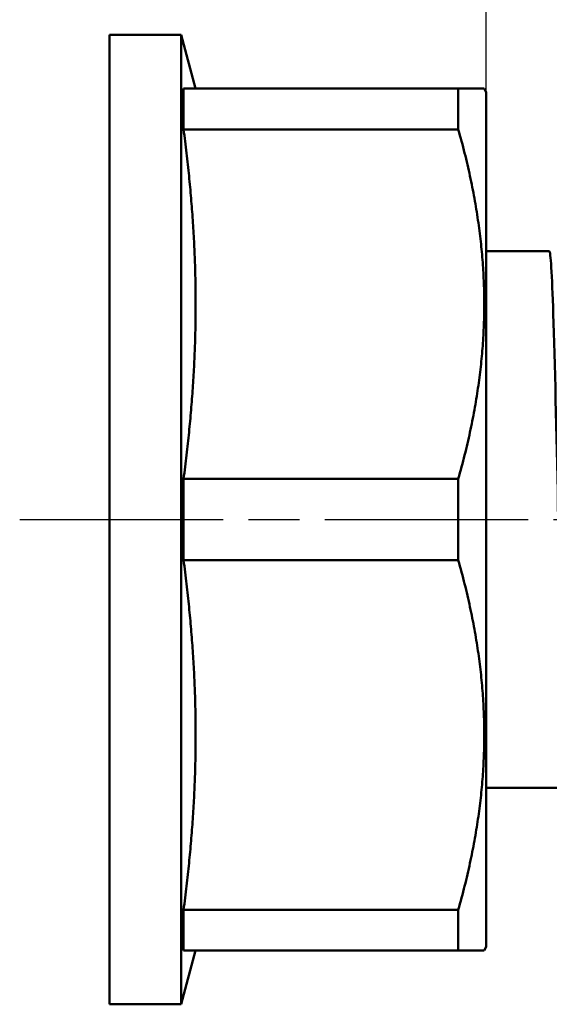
# Model space of a CAD drawing. Header units: millimetres. Extents: x -74 to 691, y -69 to 356.
# Tile 4 of 19: x 51 to 65, y 111 to 138. Entities that reach past the tile are written whole.
import ezdxf

# ---------------------------------------------------------------- set-up
doc = ezdxf.new("R2010")
doc.units = ezdxf.units.MM
doc.linetypes.add('CHAIN', pattern=[0.7087, 0.4724, -0.0591, 0.1181, -0.0591])
for name, color, linetype, lineweight in [('Видимый контур (ГОСТ)', 7, 'Continuous', 50), ('Осевая линия (ГОСТ)', 7, 'Continuous', 25), ('Размер (ГОСТ)', 7, 'Continuous', 25)]:
    doc.layers.add(name, color=color, linetype=linetype, lineweight=lineweight)
doc.styles.add('Обычный текст (ГОСТ)', font='GOST Common Italic.ttf')
doc.dimstyles.new('Обычный (ГОСТ)', dxfattribs={"dimtxt": 3.5, "dimasz": 3.5, "dimexe": 1, "dimexo": 0, "dimgap": 0.5, "dimtad": 1, "dimrnd": 1e-08, "dimtxsty": 'Обычный текст (ГОСТ)', "dimblk": 'Filled-1', "dimcen": 0.09, "dimdle": 15, "dimclrd": 256, "dimclre": 256, "dimclrt": 256, "dimazin": 2, "dimtfac": 0.714286, "dimtdec": 3, "dimtmove": 0, "dimatfit": 3, "dimfxl": 1, "dimtolj": 1, "dimlwd": 25, "dimlwe": 25, "dimarcsym": 0})

# ---------------------------------------------------------------- blocks, each defined once
blk = doc.blocks.new('Filled-1')
at = {"color": 0}
for p, q in [((0, 0), (-1, 0.1429)), ((-1, 0.1429), (-1, -0.1429)), ((-1, 0), (0, 0)), ((-1, -0.1429), (0, 0))]:
    blk.add_line(p, q, dxfattribs=at)
at = {"color": 0, "flags": 128}
blk.add_lwpolyline([(-1, -0.1429), (0, 0), (-1, 0.1429), (-1, -0.1429)], dxfattribs=at)
at = {"color": 0}
blk.add_solid([(-1, -0.1429), (0, 0), (-1, 0.1429), (-1, -0.1429)], dxfattribs=at)
blk = doc.blocks.new('*D10')
at = {"layer": 'Defpoints', "color": 0, "linetype": 'Continuous', "transparency": 16777216}
for p in [(73.03, 148.265), (63.53, 136.347), (73.03, 131.243)]:
    blk.add_point(p, dxfattribs=at)
at = {"layer": 'Размер (ГОСТ)', "linetype": 'Continuous', "lineweight": 25, "transparency": 16777216}
for p, q in [((63.53, 136.347), (63.53, 149.265)), ((73.03, 131.243), (73.03, 149.265)), ((60.03, 148.265), (56.53, 148.265)), ((63.53, 148.265), (67.03, 148.265)), ((67.03, 148.265), (69.53, 148.265)), ((73.03, 148.265), (69.53, 148.265)), ((76.53, 148.265), (80.03, 148.265))]:
    blk.add_line(p, q, dxfattribs=at)
at = {"layer": 'Размер (ГОСТ)', "linetype": 'Continuous', "lineweight": 25, "transparency": 16777216, "xscale": 3.5, "yscale": 3.5, "zscale": 3.5}
blk.add_blockref('Filled-1', (63.53, 148.265), dxfattribs=at)
at = {"layer": 'Размер (ГОСТ)', "linetype": 'Continuous', "lineweight": 25, "transparency": 16777216, "xscale": 3.5, "yscale": 3.5, "zscale": 3.5, "rotation": 180}
blk.add_blockref('Filled-1', (73.03, 148.265), dxfattribs=at)
at = {"layer": 'Размер (ГОСТ)', "linetype": 'Continuous', "lineweight": 25, "transparency": 16777216, "insert": (65.329, 152.965), "char_height": 3.5, "attachment_point": 1, "style": 'Обычный текст (ГОСТ)'}
blk.add_mtext('\\A1;9,5', dxfattribs=at)

msp = doc.modelspace()

# ---------------------------------------------------------------- linework, layer by layer
at = {"layer": 'Видимый контур (ГОСТ)'}
for p, q in [((53.0301, 110.9472), (53.0301, 137.9472)), ((53.0301, 137.9472), (55.0301, 137.9472)), ((55.0301, 110.9472), (55.0301, 137.9472)), ((55.432, 136.4472), (55.0301, 137.9472)), ((62.7506, 136.4472), (55.0971, 136.4472)), ((55.0971, 136.4472), (55.0971, 135.3126)), ((62.7506, 136.4472), (63.4723, 136.4472)), ((62.7506, 136.4472), (62.7506, 135.3126)), ((63.5301, 136.3472), (63.4723, 136.4472)), ((63.5301, 112.5472), (63.5301, 136.3472)), ((62.7506, 135.3126), (55.0971, 135.3126)), ((63.5301, 131.9222), (65.2858, 131.9222)), ((62.7506, 125.5818), (55.0971, 125.5818)), ((55.0971, 125.5818), (55.0971, 123.3126)), ((62.7506, 125.5818), (62.7506, 123.3126)), ((62.7506, 123.3126), (55.0971, 123.3126)), ((63.5301, 116.9722), (65.7858, 116.9722)), ((62.7506, 113.5818), (55.0971, 113.5818)), ((55.0971, 113.5818), (55.0971, 112.4472)), ((62.7506, 113.5818), (62.7506, 112.4472)), ((55.432, 112.4472), (55.0301, 110.9472)), ((62.7506, 112.4472), (55.0971, 112.4472)), ((63.4723, 112.4472), (62.7506, 112.4472)), ((63.5301, 112.5472), (63.4723, 112.4472)), ((53.0301, 110.9472), (55.0301, 110.9472))]:
    msp.add_line(p, q, dxfattribs=at)
for points, weights in [([(55.0971, 125.5818), (55.7353, 130.4472), (55.0971, 135.3126)], [1, 1.10416666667, 1]), ([(62.7506, 125.5818), (64.1259, 130.4472), (62.7506, 135.3126)], [1.04528939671, 1.15417370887, 1.04528939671]), ([(55.0971, 113.5818), (55.7353, 118.4472), (55.0971, 123.3126)], [1, 1.10416666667, 1]), ([(62.7506, 113.5818), (64.1259, 118.4472), (62.7506, 123.3126)], [1.04528939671, 1.15417370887, 1.04528939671])]:
    msp.add_rational_spline(points, weights, degree=2, dxfattribs=at)
msp.add_open_spline([(65.786, 116.9722), (65.7856, 116.9722), (65.7853, 116.9722), (65.7849, 116.9723), (65.7419, 116.9832), (65.6989, 117.8561), (65.6558, 119.3295), (65.6129, 120.7988), (65.57, 122.8449), (65.5271, 124.8578), (65.4837, 126.889), (65.4404, 128.8577), (65.3971, 130.1673), (65.36, 131.2891), (65.3229, 131.914), (65.2858, 131.9204)], degree=3, knots=[45.5518156, 45.5518156, 45.5518156, 45.5518156, 45.5584748, 45.5584748, 45.5584748, 46.369774, 46.369774, 46.369774, 47.1788457, 47.1788457, 47.1788457, 47.9952865, 47.9952865, 47.9952865, 48.6946861, 48.6946861, 48.6946861, 48.6946861], dxfattribs=at)
at = {"layer": 'Осевая линия (ГОСТ)', "linetype": 'CHAIN', "ltscale": 11.993792}
msp.add_line((50.5301, 124.4472), (75.1016, 124.4472), dxfattribs=at)

# ---------------------------------------------------------------- dimensions: what is measured, and where the dimension line sits
at = {"layer": 'Размер (ГОСТ)', "linetype": 'Continuous', "lineweight": 25}
dim = msp.add_linear_dim(base=(73.0301, 148.2648), p1=(63.5301, 136.3472), p2=(73.0301, 131.2432), angle=180, dimstyle='Обычный (ГОСТ)', override={"dimgap": 0.5, "dimdec": 2, "dimtol": 0, "dimlim": 0, "dimtp": 0, "dimtm": 0, "dimtdec": 3, "dimtofl": 0}, dxfattribs=at)
dim.commit()
dim.dimension.update_dxf_attribs({"geometry": '*D10', "text_midpoint": (68.2801, 148.2648), "dimtype": 160})

doc.saveas('drawing.dxf')
